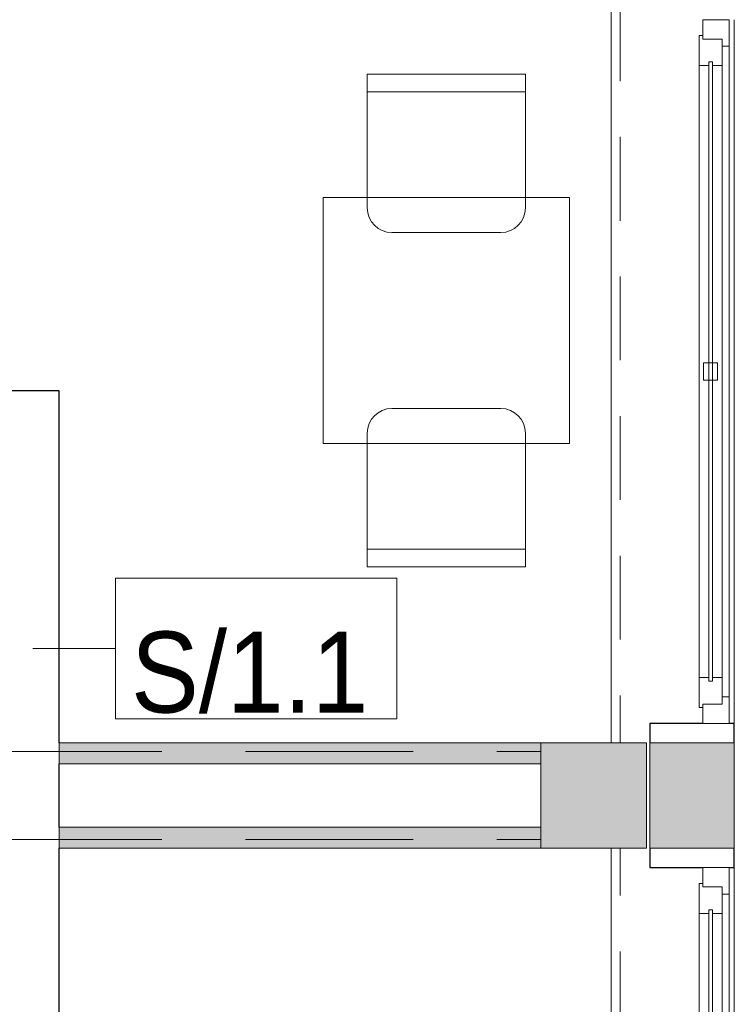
# Model space of a CAD drawing. Header units: centimetres. Extents: x -1253 to 21770, y -8842 to 3590.
# Tile 116 of 120: x 1024 to 1227, y 2269 to 2549. Entities that reach past the tile are written whole.
import ezdxf

# ---------------------------------------------------------------- set-up
doc = ezdxf.new("R2010")
doc.units = ezdxf.units.CM
doc.linetypes.add('Ponad', pattern=[39.688, 23.813, -15.875])
doc.linetypes.add('Ukryte', pattern=[71.438, 47.625, -23.813])
for name, color, linetype, lineweight in [('A-DETL-HDLN', 90, 'Ukryte', 9), ('A-FLOR-OVHD', 1, 'Ponad', 9), ('A-GLAZ', 151, 'Continuous', 13), ('A-WALL', 113, 'Continuous', 13), ('A-WALL-IDEN', 211, 'Continuous', 13), ('A-WALL-PATT', 111, 'Continuous', 13), ('I-FURN', 30, 'Continuous', 9), ('S-COLS', 52, 'Continuous', 13)]:
    doc.layers.add(name, color=color, linetype=linetype, lineweight=lineweight)
doc.styles.add('Arial_12', font='arial.ttf', dxfattribs={"width": 0.9, "height": 23})

# ---------------------------------------------------------------- blocks, each defined once
blk = doc.blocks.new('M_Concrete-Square-Column - 300 x 300mm-1795932-6_piętro IV __13_80 m_ - stan projektowany')
at = {"layer": 'S-COLS', "lineweight": 9}
blk.add_hatch(color=254, dxfattribs=at).paths.add_polyline_path([(-15, 15), (-15, -15), (15, -15), (15, 15)], flags=0)
for p, q in [((-15, 15), (15, 15)), ((-15, -15), (-15, 15)), ((15, 15), (15, -15)), ((15, -15), (-15, -15))]:
    blk.add_line(p, q, dxfattribs=at)
blk = doc.blocks.new('Blat - Blat-1285693-6_piętro IV __13_80 m_ - stan projektowany')
at = {"layer": 'I-FURN'}
for p, q in [((0, 70), (0, 0)), ((70, 70), (0, 70)), ((70, 0), (70, 70)), ((0, 0), (70, 0))]:
    blk.add_line(p, q, dxfattribs=at)
blk = doc.blocks.new('krzesło - krzesło-823058-6_piętro IV __13_80 m_ - stan projektowany')
at = {"layer": 'I-FURN'}
for p, q in [((-22.5, 22.5), (-22.5, -15.5)), ((22.5, 22.5), (-22.5, 22.5)), ((22.5, -15.5), (22.5, 22.5)), ((22.5, 17.5), (-22.5, 17.5)), ((-15.5, -22.5), (15.5, -22.5))]:
    blk.add_line(p, q, dxfattribs=at)
for centre, start, end in [((-15.5, -15.5), 180, 270), ((15.5, -15.5), 270, 0)]:
    blk.add_arc(centre, 7, start, end, dxfattribs=at)
blk = doc.blocks.new('krzesło - krzesło-1270919-6_piętro IV __13_80 m_ - stan projektowany')
at = {"layer": 'I-FURN'}
for p, q in [((-15.5, 22.5), (15.5, 22.5)), ((-22.5, -22.5), (-22.5, 15.5)), ((22.5, 15.5), (22.5, -22.5)), ((22.5, -17.5), (-22.5, -17.5)), ((22.5, -22.5), (-22.5, -22.5))]:
    blk.add_line(p, q, dxfattribs=at)
for centre, start, end in [((-15.5, 15.5), 90, 180), ((15.5, 15.5), 360, 90)]:
    blk.add_arc(centre, 7, start, end, dxfattribs=at)
blk = doc.blocks.new('Okno - automatyczna etykieta - 200x165 _projektowane_-2625262-6_piętro IV __13_80 m_ - stan projektowany')
at = {"layer": 'A-GLAZ'}
for p, q in [((-95.5, -7.5), (-87, -7.5)), ((-95.5, -8.5), (-95.5, -7.5)), ((-87, -7.5), (-87, -10.25)), ((87, -7.5), (-87, -7.5)), ((87, -7.5), (95.5, -7.5)), ((87, -10.25), (87, -7.5)), ((95.5, -7.5), (95.5, -8.5)), ((-100, -8.5), (-94.5, -8.5)), ((-100, -16), (-100, -8.5)), ((-94.5, -8.5), (-95.5, -8.5)), ((-94.5, -14), (-94.5, -8.5)), ((-94.5, -8.5), (-94.5, -14)), ((-88, -11.25), (-88, -10.25)), ((-88, -10.25), (88, -10.25)), ((-88, -10.25), (-88, -11.25)), ((-87, -10.25), (-88, -10.25)), ((-2.5, -12.75), (-2.5, -8.75)), ((-2.5, -8.75), (2.5, -8.75)), ((2.5, -8.75), (2.5, -12.75)), ((88, -10.25), (87, -10.25)), ((88, -10.25), (88, -11.25)), ((88, -11.25), (88, -10.25)), ((94.5, -8.5), (94.5, -14)), ((95.5, -8.5), (94.5, -8.5)), ((94.5, -8.5), (100, -8.5)), ((94.5, -14), (94.5, -8.5)), ((100, -8.5), (100, -16)), ((88, -11.25), (-88, -11.25)), ((-88, -11.25), (-87, -11.25)), ((-87, -11.25), (-87, -14)), ((2.5, -12.75), (-2.5, -12.75)), ((87, -11.25), (88, -11.25)), ((87, -14), (87, -11.25)), ((-92.5, -16), (-100, -16)), ((-100, -16), (100, -16)), ((-87, -14), (-94.5, -14)), ((-94.5, -14), (-92.5, -14)), ((-92.5, -14), (-92.5, -16)), ((92.5, -16), (-92.5, -16)), ((87, -14), (-87, -14)), ((94.5, -14), (87, -14)), ((92.5, -14), (94.5, -14)), ((92.5, -16), (92.5, -14)), ((100, -16), (92.5, -16))]:
    blk.add_line(p, q, dxfattribs=at)
blk = doc.blocks.new('Okno - automatyczna etykieta - 200x165 _projektowane_-2617392-6_piętro IV __13_80 m_ - stan projektowany')
at = {"layer": 'A-GLAZ'}
for p, q in [((-92.5, 10.5), (-100, 10.5)), ((-100, 10.5), (-100, 3)), ((-100, 10.5), (100, 10.5)), ((-87, 8.5), (-94.5, 8.5)), ((-94.5, 8.5), (-94.5, 3)), ((-94.5, 3), (-94.5, 8.5)), ((-94.5, 8.5), (-92.5, 8.5)), ((-92.5, 8.5), (-92.5, 10.5)), ((92.5, 10.5), (-92.5, 10.5)), ((-87, 5.75), (-87, 8.5)), ((87, 8.5), (-87, 8.5)), ((94.5, 8.5), (87, 8.5)), ((87, 8.5), (87, 5.75)), ((100, 10.5), (92.5, 10.5)), ((92.5, 10.5), (92.5, 8.5)), ((92.5, 8.5), (94.5, 8.5)), ((94.5, 3), (94.5, 8.5)), ((94.5, 8.5), (94.5, 3)), ((100, 3), (100, 10.5)), ((88, 5.75), (-88, 5.75)), ((-88, 5.75), (-88, 4.75)), ((-88, 4.75), (-88, 5.75)), ((-88, 5.75), (-87, 5.75)), ((2.5, 7.25), (-2.5, 7.25)), ((-2.5, 7.25), (-2.5, 3.25)), ((2.5, 3.25), (2.5, 7.25)), ((87, 5.75), (88, 5.75)), ((88, 4.75), (88, 5.75)), ((88, 5.75), (88, 4.75)), ((-100, 3), (-94.5, 3)), ((-94.5, 3), (-95.5, 3)), ((-95.5, 3), (-95.5, 2)), ((-88, 4.75), (88, 4.75)), ((-87, 4.75), (-88, 4.75)), ((-87, 2), (-87, 4.75)), ((-2.5, 3.25), (2.5, 3.25)), ((87, 4.75), (87, 2)), ((88, 4.75), (87, 4.75)), ((95.5, 3), (94.5, 3)), ((94.5, 3), (100, 3)), ((95.5, 2), (95.5, 3)), ((-95.5, 2), (-87, 2)), ((87, 2), (-87, 2)), ((87, 2), (95.5, 2))]:
    blk.add_line(p, q, dxfattribs=at)
blk = doc.blocks.new('ET sciana_AT7 - 10mm-2270614-6_piętro IV __13_80 m_ - stan projektowany')
at = {"layer": 'A-WALL-IDEN'}
for p, q in [((-0.4, 0.196875), (0.4, 0.196875)), ((-0.4, -0.203125), (-0.4, 0.196875)), ((0.4, 0.196875), (0.4, -0.203125)), ((-0.4, -0.203125), (0.4, -0.203125))]:
    blk.add_line(p, q, dxfattribs=at)

msp = doc.modelspace()

# ---------------------------------------------------------------- hatches: boundary and pattern name
at = {"layer": 'A-WALL-PATT'}
h = msp.add_hatch(color=9, dxfattribs=at)
h.paths.add_polyline_path([(1203.38, 393.33), (1227.38, 393.33), (1227.38, 423.33), (1203.38, 423.33), (1203.38, 419.08)], flags=0)
h.paths.add_polyline_path([(1203.38, 633.33), (1227.38, 633.33), (1227.38, 663.33), (1203.38, 663.33)], flags=0)
h.paths.add_polyline_path([(1227.38, 873.33), (1227.38, 903.33), (1203.38, 903.33), (1203.38, 873.33)], flags=0)
h.paths.add_polyline_path([(1203.38, 1113.33), (1227.38, 1113.33), (1227.38, 1143.33), (1203.38, 1143.33)], flags=0)
h.paths.add_polyline_path([(1227.38, 1353.33), (1227.38, 1383.33), (1203.38, 1383.33), (1203.38, 1353.33)], flags=0)
h.paths.add_polyline_path([(1227.38, 1593.33), (1227.38, 1623.33), (1203.38, 1623.33), (1203.38, 1593.33)], flags=0)
h.paths.add_polyline_path([(1227.38, 1833.33), (1227.38, 1863.33), (1203.38, 1863.33), (1203.38, 1833.33)], flags=0)
h.paths.add_polyline_path([(1227.38, 2073.33), (1227.38, 2103.33), (1203.38, 2103.33), (1203.38, 2073.33)], flags=0)
h.paths.add_polyline_path([(1203.38, 2313.33), (1227.38, 2313.33), (1227.38, 2343.33), (1203.38, 2343.33)], flags=0)
h.paths.add_polyline_path([(1227.38, 2553.33), (1227.38, 2583.33), (1203.38, 2583.33), (1203.38, 2553.33)], flags=0)
h.paths.add_polyline_path([(1227.38, 2793.33), (1227.38, 2824.33), (1203.38, 2824.33), (1203.38, 2793.33)], flags=0)
for points in [[(1172.38, 2337.33), (1172.38, 2343.33), (1035.38, 2343.33), (1035.38, 2337.33), (1100.2, 2337.33)], [(1172.38, 2313.33), (1172.38, 2319.33), (1035.38, 2319.33), (1035.38, 2313.33), (1100.2, 2313.33)]]:
    msp.add_hatch(color=9, dxfattribs=at).paths.add_polyline_path(points, flags=0)

# ---------------------------------------------------------------- linework, layer by layer
at = {"layer": 'A-DETL-HDLN'}
for p, q in [((-1197.62, 2340.83), (1172.38, 2340.83)), ((-1197.62, 2315.83), (1172.38, 2315.83))]:
    msp.add_line(p, q, dxfattribs=at)
at = {"layer": 'A-FLOR-OVHD'}
for p, q in [((1194.88, 2793.33), (1194.88, 2343.33)), ((1194.88, 1863.33), (1194.88, 2313.33))]:
    msp.add_line(p, q, dxfattribs=at)
at = {"layer": 'A-WALL', "lineweight": 9}
for p, q in [((1192.38, 2343.33), (1192.38, 2793.33)), ((1227.38, 2548.83), (1227.38, 2348.83)), ((1172.38, 2343.33), (1035.38, 2343.33)), ((1203.38, 2343.33), (1203.38, 2313.33)), ((1227.38, 2313.33), (1227.38, 2343.33)), ((1035.38, 2337.33), (1172.38, 2337.33)), ((1172.38, 2319.33), (1035.38, 2319.33)), ((1035.38, 2313.33), (1172.38, 2313.33)), ((1192.38, 1863.33), (1192.38, 2313.33)), ((1227.38, 2307.83), (1227.38, 2107.83))]:
    msp.add_line(p, q, dxfattribs=at)
at = {"layer": 'A-WALL', "color": 7, "lineweight": 25}
for p, q in [((1035.38, 2443.33), (1000.88, 2443.33)), ((1035.38, 2343.33), (1035.38, 2443.33)), ((1218.38, 2348.83), (1203.38, 2348.83)), ((1203.38, 2348.83), (1203.38, 2343.33)), ((1227.38, 2348.83), (1225.88, 2348.83)), ((1227.38, 2343.33), (1227.38, 2348.83)), ((1035.38, 2319.33), (1035.38, 2337.33)), ((1035.38, 2213.33), (1035.38, 2313.33)), ((1203.38, 2313.33), (1203.38, 2307.83)), ((1227.38, 2307.83), (1227.38, 2313.33)), ((1203.38, 2307.83), (1218.38, 2307.83)), ((1225.88, 2307.83), (1227.38, 2307.83))]:
    msp.add_line(p, q, dxfattribs=at)
at = {"layer": 'A-WALL'}
for p, q in [((1035.38, 2343.33), (1035.38, 2337.33)), ((1035.38, 2337.33), (1035.38, 2343.33)), ((1227.38, 2343.33), (1203.38, 2343.33)), ((1035.38, 2319.33), (1035.38, 2313.33)), ((1203.38, 2313.33), (1227.38, 2313.33))]:
    msp.add_line(p, q, dxfattribs=at)
at = {"layer": 'A-WALL-IDEN'}
msp.add_line((1027.88, 2370.09), (1051.36, 2370.09), dxfattribs=at)

# ---------------------------------------------------------------- block references
at = {"layer": 'A-GLAZ'}
for name, p, rotation in [('Okno - automatyczna etykieta - 200x165 _projektowane_-2617392-6_piętro IV __13_80 m_ - stan projektowany', (1215.38, 2448.83), 269.9999999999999), ('Okno - automatyczna etykieta - 200x165 _projektowane_-2625262-6_piętro IV __13_80 m_ - stan projektowany', (1209.88, 2207.83), 89.99999999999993)]:
    msp.add_blockref(name, p, dxfattribs=dict(at, rotation=rotation))
at = {"layer": 'A-WALL-IDEN', "xscale": 99.99999999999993, "yscale": 99.99999999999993, "zscale": 99.99999999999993}
msp.add_blockref('ET sciana_AT7 - 10mm-2270614-6_piętro IV __13_80 m_ - stan projektowany', (1091.36, 2370.4), dxfattribs=at)
at = {"layer": 'I-FURN'}
for name, p in [('krzesło - krzesło-823058-6_piętro IV __13_80 m_ - stan projektowany', (1145.48, 2510.83)), ('Blat - Blat-1285693-6_piętro IV __13_80 m_ - stan projektowany', (1110.48, 2428.33)), ('krzesło - krzesło-1270919-6_piętro IV __13_80 m_ - stan projektowany', (1145.48, 2415.83))]:
    msp.add_blockref(name, p, dxfattribs=at)
at = {"layer": 'S-COLS', "lineweight": 9, "rotation": 180}
msp.add_blockref('M_Concrete-Square-Column - 300 x 300mm-1795932-6_piętro IV __13_80 m_ - stan projektowany', (1187.38, 2328.33), dxfattribs=at)

# ---------------------------------------------------------------- texts
at = {"layer": 'A-WALL-IDEN', "insert": (1089.55, 2363.25), "char_height": 23, "width": 67.32, "attachment_point": 5, "line_spacing_factor": 0.936439, "style": 'Arial_12'}
msp.add_mtext('\\pxqc,t4.96957,9.93913,14.9087,19.87826,24.84783,29.81739,34.78696,39.75652,44.72609,49.69565,54.66522,59.63478,64.60435,69.57391,74.54348,79.51304,84.48261,89.45217,94.42174,99.3913,104.36087,109.33043,114.3,119.26957,124.23913,129.2087,134.17826,139.14783,144.11739,149.08696,154.05652,159.02609;{S/1.1}', dxfattribs=at)

doc.saveas('drawing.dxf')
